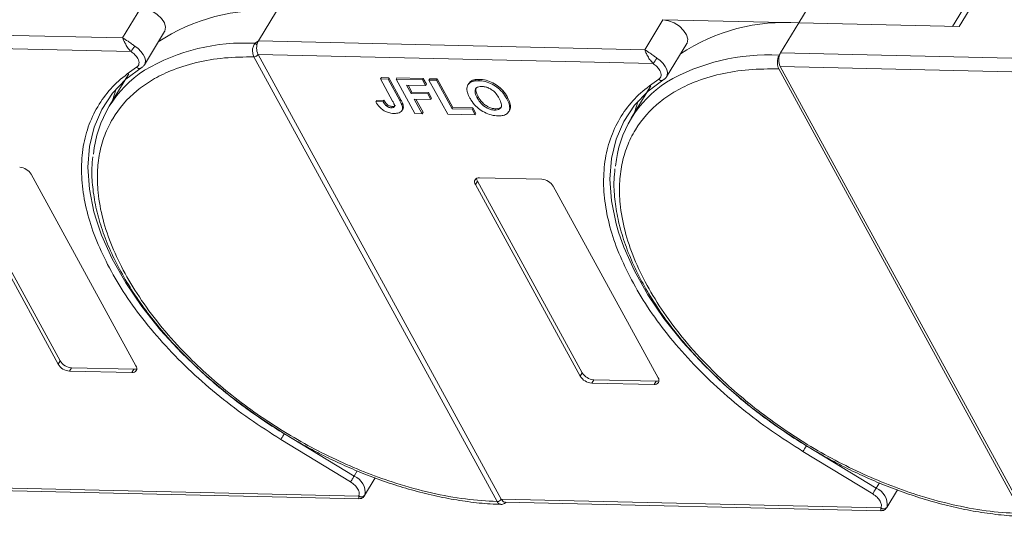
# Model space of a CAD drawing. Header units: millimetres. Extents: x 207 to 1682, y 260 to 1293.
# Tile 52 of 84: x 1095 to 1186, y 1139 to 1185. Entities that reach past the tile are written whole.
import ezdxf

# ---------------------------------------------------------------- set-up
doc = ezdxf.new("R2010")
doc.units = ezdxf.units.MM

msp = doc.modelspace()

# ---------------------------------------------------------------- linework, layer by layer
at = {"color": 7, "linetype": 'Continuous', "lineweight": 15}
for p, q in [((1168.466, 1187.674), (1166.598, 1184.605)), ((1182.423, 1186.99), (1180.774, 1184.279)), ((1181.369, 1184.266), (1183.049, 1187.028)), ((1105.952, 1185.996), (1104.272, 1183.234)), ((1116.791, 1182.947), (1118.471, 1185.709)), ((1154.079, 1184.892), (1152.398, 1182.13)), ((1166.598, 1184.605), (1154.079, 1184.892)), ((1164.917, 1181.842), (1166.598, 1184.605)), ((1166.598, 1184.605), (1181.369, 1184.266)), ((1104.272, 1183.234), (1068.664, 1184.051)), ((1106.278, 1180.751), (1108.146, 1183.82)), ((1068.636, 1182.807), (1105.046, 1181.971)), ((1116.492, 1182.735), (1116.791, 1182.947)), ((1152.398, 1182.13), (1116.791, 1182.947)), ((1154.405, 1179.647), (1156.272, 1182.716)), ((1164.787, 1181.628), (1164.917, 1181.842)), ((1190.389, 1181.258), (1164.917, 1181.842)), ((1116.381, 1181.492), (1116.38, 1181.494)), ((1138.797, 1140.52), (1116.381, 1181.492)), ((1116.762, 1181.703), (1153.173, 1180.867)), ((1116.763, 1181.701), (1139.179, 1140.729)), ((1104.841, 1179.915), (1103.029, 1176.938)), ((1105.946, 1180.435), (1105.924, 1180.427)), ((1106.074, 1180.547), (1106.036, 1180.497)), ((1106.304, 1180.797), (1106.278, 1180.751)), ((1187.175, 1139.409), (1164.758, 1180.383)), ((1164.889, 1180.598), (1187.306, 1139.623)), ((1164.889, 1180.598), (1190.024, 1180.022)), ((1128.12, 1179.575), (1128.045, 1179.452)), ((1129.162, 1177.412), (1128.045, 1179.452)), ((1128.045, 1179.452), (1128.736, 1179.436)), ((1128.12, 1179.575), (1128.811, 1179.559)), ((1128.811, 1179.559), (1128.736, 1179.436)), ((1128.736, 1179.436), (1129.823, 1177.449)), ((1128.811, 1179.559), (1129.898, 1177.572)), ((1129.548, 1179.542), (1129.473, 1179.419)), ((1129.473, 1179.419), (1131.913, 1179.363)), ((1131.197, 1176.267), (1129.473, 1179.419)), ((1129.548, 1179.542), (1131.988, 1179.486)), ((1131.988, 1179.486), (1131.913, 1179.363)), ((1131.913, 1179.363), (1132.201, 1178.838)), ((1131.988, 1179.486), (1132.275, 1178.961)), ((1132.587, 1179.472), (1132.512, 1179.349)), ((1134.236, 1176.197), (1132.512, 1179.349)), ((1132.512, 1179.349), (1133.203, 1179.333)), ((1132.587, 1179.472), (1133.277, 1179.456)), ((1133.277, 1179.456), (1133.203, 1179.333)), ((1133.203, 1179.333), (1134.64, 1176.707)), ((1133.277, 1179.456), (1134.714, 1176.83)), ((1136.179, 1179.037), (1136.104, 1178.914)), ((1136.475, 1179.301), (1136.4, 1179.178)), ((1137.164, 1179.407), (1137.089, 1179.284)), ((1154.072, 1179.33), (1154.051, 1179.322)), ((1154.201, 1179.443), (1154.162, 1179.393)), ((1154.43, 1179.693), (1154.405, 1179.647)), ((1132.201, 1178.838), (1130.451, 1178.878)), ((1130.451, 1178.878), (1130.871, 1178.11)), ((1130.595, 1178.875), (1130.946, 1178.233)), ((1130.946, 1178.233), (1130.871, 1178.11)), ((1130.871, 1178.11), (1132.391, 1178.075)), ((1130.946, 1178.233), (1132.465, 1178.198)), ((1132.275, 1178.961), (1132.201, 1178.838)), ((1132.465, 1178.198), (1132.391, 1178.075)), ((1132.465, 1178.198), (1132.753, 1177.673)), ((1152.967, 1178.811), (1151.156, 1175.834)), ((1127.68, 1177.47), (1127.606, 1177.347)), ((1128.274, 1177.372), (1127.606, 1177.347)), ((1127.68, 1177.47), (1128.349, 1177.494)), ((1128.349, 1177.494), (1128.274, 1177.372)), ((1129.898, 1177.572), (1129.823, 1177.449)), ((1132.678, 1177.55), (1131.158, 1177.585)), ((1131.158, 1177.585), (1131.888, 1176.251)), ((1131.302, 1177.582), (1131.963, 1176.374)), ((1132.391, 1178.075), (1132.678, 1177.55)), ((1132.753, 1177.673), (1132.678, 1177.55)), ((1136.965, 1177.693), (1137.039, 1177.816)), ((1139.759, 1177.747), (1139.685, 1177.624)), ((1128.657, 1177.1), (1128.582, 1176.977)), ((1129.122, 1176.918), (1129.047, 1176.795)), ((1130.024, 1176.531), (1130.099, 1176.654)), ((1130.147, 1176.974), (1130.073, 1176.852)), ((1131.888, 1176.251), (1131.197, 1176.267)), ((1131.888, 1176.251), (1131.963, 1176.374)), ((1134.714, 1176.83), (1134.64, 1176.707)), ((1134.64, 1176.707), (1136.481, 1176.665)), ((1134.714, 1176.83), (1136.556, 1176.787)), ((1136.556, 1176.787), (1136.481, 1176.665)), ((1136.481, 1176.665), (1136.769, 1176.139)), ((1136.556, 1176.787), (1136.843, 1176.262)), ((1136.769, 1176.139), (1136.843, 1176.262)), ((1138.654, 1176.699), (1138.579, 1176.577)), ((1139.857, 1176.427), (1139.931, 1176.55)), ((1136.769, 1176.139), (1134.236, 1176.197)), ((1098.32, 1153.181), (1088.664, 1170.832)), ((1088.85, 1171.139), (1098.507, 1153.488)), ((1095.847, 1170.667), (1105.503, 1153.016)), ((1136.977, 1170.034), (1136.79, 1169.727)), ((1136.977, 1170.034), (1146.634, 1152.384)), ((1137.164, 1170.341), (1142.91, 1170.209)), ((1146.447, 1152.077), (1136.79, 1169.727)), ((1143.973, 1169.563), (1153.63, 1151.912)), ((1098.507, 1153.488), (1098.32, 1153.181)), ((1099.57, 1152.841), (1099.383, 1152.534)), ((1099.57, 1152.841), (1105.317, 1152.709)), ((1105.317, 1152.709), (1105.13, 1152.402)), ((1105.13, 1152.402), (1099.383, 1152.534)), ((1146.634, 1152.384), (1146.447, 1152.077)), ((1147.697, 1151.737), (1147.51, 1151.43)), ((1153.257, 1151.298), (1147.51, 1151.43)), ((1147.697, 1151.737), (1153.443, 1151.605)), ((1153.443, 1151.605), (1153.257, 1151.298)), ((1125.606, 1142.853), (1119.18, 1146.763)), ((1125.287, 1142.329), (1118.861, 1146.239)), ((1173.732, 1141.749), (1167.306, 1145.659)), ((1173.414, 1141.225), (1166.988, 1145.135)), ((1125.901, 1143.339), (1125.606, 1142.853)), ((1126.58, 1141.069), (1127.566, 1142.689)), ((1126.039, 1141.029), (1091.053, 1141.832)), ((1174.028, 1142.235), (1173.732, 1141.749)), ((1091.406, 1141.566), (1126.051, 1140.771)), ((1174.707, 1139.965), (1175.693, 1141.585)), ((1138.798, 1140.518), (1138.797, 1140.52)), ((1174.165, 1139.925), (1139.179, 1140.728)), ((1139.533, 1140.462), (1174.178, 1139.667))]:
    msp.add_line(p, q, dxfattribs=at)
at = {"color": 7, "linetype": 'Continuous', "lineweight": 15, "flags": 128}
for points in [[(1105.952, 1185.996), (1106.454, 1185.918), (1106.977, 1185.712), (1107.463, 1185.401), (1107.861, 1185.019), (1108.128, 1184.606), (1108.235, 1184.207), (1108.17, 1183.865), (1108.146, 1183.82)], [(1154.079, 1184.892), (1154.581, 1184.813), (1155.103, 1184.608), (1155.59, 1184.297), (1155.987, 1183.914), (1156.254, 1183.501), (1156.361, 1183.102), (1156.297, 1182.76), (1156.272, 1182.716)], [(1105.386, 1182.482), (1105.698, 1182.248), (1105.964, 1181.984), (1106.17, 1181.705), (1106.306, 1181.423), (1106.366, 1181.154), (1106.346, 1180.91), (1106.304, 1180.797)], [(1153.512, 1181.378), (1153.825, 1181.144), (1154.091, 1180.88), (1154.297, 1180.6), (1154.433, 1180.319), (1154.493, 1180.05), (1154.472, 1179.806), (1154.43, 1179.693)], [(1101.858, 1166.439), (1101.632, 1167.22), (1101.207, 1169.311), (1101.066, 1171.321), (1101.211, 1173.226), (1101.642, 1175.008), (1102.352, 1176.648), (1103.335, 1178.128), (1104.58, 1179.432), (1106.074, 1180.547)], [(1149.984, 1165.335), (1149.759, 1166.116), (1149.333, 1168.207), (1149.193, 1170.216), (1149.338, 1172.122), (1149.768, 1173.904), (1150.478, 1175.544), (1151.461, 1177.023), (1152.706, 1178.328), (1154.201, 1179.443)], [(1103.67, 1178.525), (1103.328, 1177.476), (1103.306, 1177.394)], [(1151.796, 1177.421), (1151.455, 1176.372), (1151.433, 1176.289)], [(1119.18, 1146.763), (1116.603, 1148.437), (1114.149, 1150.25), (1111.843, 1152.181), (1109.709, 1154.211), (1107.77, 1156.319), (1106.047, 1158.481), (1104.557, 1160.676), (1103.316, 1162.879), (1102.338, 1165.068), (1101.858, 1166.439)], [(1167.306, 1145.659), (1164.73, 1147.333), (1162.276, 1149.145), (1159.97, 1151.077), (1157.836, 1153.107), (1155.897, 1155.214), (1154.173, 1157.377), (1152.683, 1159.571), (1151.443, 1161.775), (1150.464, 1163.964), (1149.984, 1165.335)], [(1118.861, 1146.239), (1118.89, 1146.287), (1118.926, 1146.345), (1118.966, 1146.411), (1119.009, 1146.482), (1119.054, 1146.556), (1119.098, 1146.629), (1119.141, 1146.699), (1119.18, 1146.763)], [(1166.988, 1145.135), (1167.017, 1145.183), (1167.052, 1145.241), (1167.092, 1145.307), (1167.136, 1145.378), (1167.18, 1145.452), (1167.225, 1145.525), (1167.267, 1145.595), (1167.306, 1145.659)], [(1125.287, 1142.329), (1125.316, 1142.377), (1125.352, 1142.436), (1125.392, 1142.502), (1125.435, 1142.573), (1125.48, 1142.646), (1125.524, 1142.719), (1125.567, 1142.789), (1125.606, 1142.853)], [(1173.414, 1141.225), (1173.443, 1141.273), (1173.478, 1141.331), (1173.518, 1141.397), (1173.562, 1141.468), (1173.606, 1141.542), (1173.651, 1141.615), (1173.693, 1141.685), (1173.732, 1141.749)]]:
    msp.add_lwpolyline(points, dxfattribs=at)
at = {"color": 7, "linetype": 'Continuous', "lineweight": 15}
for centre, radius, start, end in [((1117.168, 1168.403), 17.355, 85.6938, 123.62828), ((1165.295, 1167.299), 17.355, 85.6938, 123.62828), ((1115.515, 1164.545), 18.217, 86.92425, 120.4678), ((1116, 1182.057), 0.839, 38.60771, 54.0154), ((1098.837, 1186.466), 7.665, 324.10303, 328.68906), ((1166.104, 1181.193), 1.352, 151.28833, 206.07738), ((1116.369, 1181.969), 0.475, 271.27035, 325.90225), ((1116.37, 1181.966), 0.473, 271.29265, 326.07296), ((1146.963, 1185.362), 7.665, 324.10303, 328.68906), ((1163.684, 1163.31), 18.351, 86.55376, 120.3559), ((1111.857, 1171.567), 10.318, 122.73279, 174.66622), ((1105.825, 1180.788), 0.375, 225.62382, 285.36491), ((1159.986, 1170.461), 10.32, 122.70871, 174.6175), ((1153.951, 1179.684), 0.375, 225.62382, 285.36491), ((1094.691, 1169.964), 1.352, 31.28833, 86.07738), ((1137.094, 1169.963), 0.384, 79.47957, 217.89689), ((1137.459, 1170.321), 0.561, 182.97477, 210.78742), ((1142.818, 1168.86), 1.352, 31.28833, 86.07738), ((1099.476, 1153.883), 1.352, 211.28833, 266.07738), ((1099.663, 1154.19), 1.352, 211.28833, 266.07738), ((1105.2, 1152.78), 0.384, 259.47957, 37.89689), ((1105.35, 1153.269), 0.561, 266.58142, 294.38722), ((1147.603, 1152.779), 1.352, 211.28833, 266.07738), ((1147.789, 1153.086), 1.352, 211.28833, 266.07738), ((1153.327, 1151.676), 0.384, 259.47957, 37.89689), ((1153.477, 1152.165), 0.561, 266.58142, 294.38722), ((1125.01, 1141.352), 1.615, 351.72869, 68.36149), ((1126.275, 1141.378), 0.421, 235.82517, 322.2621), ((1173.137, 1140.248), 1.615, 351.72869, 68.36149), ((1138.786, 1140.993), 0.473, 271.29253, 326.07318), ((1138.787, 1140.99), 0.472, 271.31253, 326.24366), ((1174.402, 1140.273), 0.421, 235.82517, 322.2621)]:
    msp.add_arc(centre, radius, start, end, dxfattribs=at)
for points, knots in [([(1104.272, 1183.234), (1104.433, 1183.139), (1104.682, 1182.991), (1105.075, 1182.696), (1105.289, 1182.549), (1105.386, 1182.482)], [0, 0, 0, 0, 0.498413, 0.772928, 1, 1, 1, 1]), ([(1105.046, 1181.971), (1104.957, 1182.068), (1104.768, 1182.274), (1104.549, 1182.638), (1104.376, 1182.979), (1104.307, 1183.149), (1104.272, 1183.234)], [0, 0, 0, 0, 0.2343503, 0.4981953, 0.748869, 1, 1, 1, 1]), ([(1116.38, 1181.494), (1116.351, 1181.556), (1116.299, 1181.668), (1116.253, 1181.885), (1116.242, 1182.098), (1116.268, 1182.303), (1116.318, 1182.474), (1116.391, 1182.621), (1116.46, 1182.7), (1116.492, 1182.735)], [0, 0, 0, 0, 0.172016, 0.312756, 0.499599, 0.630391, 0.758026, 0.889228, 1, 1, 1, 1]), ([(1116.655, 1182.58), (1116.642, 1182.483), (1116.615, 1182.288), (1116.649, 1181.992), (1116.71, 1181.802), (1116.755, 1181.716), (1116.762, 1181.703)], [0, 0, 0, 0, 0.313335, 0.626691, 0.940048, 1, 1, 1, 1]), ([(1152.398, 1182.13), (1152.559, 1182.034), (1152.809, 1181.887), (1153.202, 1181.592), (1153.416, 1181.445), (1153.512, 1181.378)], [0, 0, 0, 0, 0.498413, 0.772928, 1, 1, 1, 1]), ([(1153.173, 1180.867), (1153.084, 1180.964), (1152.895, 1181.17), (1152.675, 1181.533), (1152.503, 1181.874), (1152.433, 1182.045), (1152.398, 1182.13)], [0, 0, 0, 0, 0.2343503, 0.4981953, 0.748869, 1, 1, 1, 1]), ([(1138.797, 1140.52), (1137.833, 1140.579), (1135.876, 1140.7), (1132.73, 1141.279), (1129.697, 1142.099), (1126.853, 1143.102), (1124.245, 1144.207), (1121.654, 1145.491), (1118.267, 1147.432), (1115.07, 1149.661), (1112.177, 1152.094), (1110, 1154.168), (1107.896, 1156.492), (1105.984, 1159.024), (1104.438, 1161.537), (1103.238, 1164.043), (1102.393, 1166.55), (1101.975, 1168.836), (1101.909, 1170.861), (1102.113, 1172.627), (1102.581, 1174.286), (1103.563, 1176.324), (1105.055, 1178.048), (1106.995, 1179.4), (1108.8, 1180.296), (1111.001, 1180.996), (1113.586, 1181.443), (1115.458, 1181.476), (1116.381, 1181.492)], [0, 0, 0, 0, 0.038862, 0.078912, 0.1200677, 0.1522272, 0.1843815, 0.2172151, 0.2500433, 0.3156185, 0.347778, 0.3799323, 0.4210926, 0.4611415, 0.5, 0.5388632, 0.578912, 0.6200677, 0.6522272, 0.6843815, 0.7172151, 0.7500433, 0.8156185, 0.847778, 0.8799323, 0.9210926, 0.9611404, 1, 1, 1, 1]), ([(1105.562, 1180.52), (1105.616, 1180.564), (1105.726, 1180.652), (1105.792, 1180.852), (1105.781, 1181.085), (1105.704, 1181.252), (1105.666, 1181.335)], [0, 0, 0, 0, 0.2455128, 0.5, 0.7544872, 1, 1, 1, 1]), ([(1105.924, 1180.426), (1106.004, 1180.476), (1106.166, 1180.577), (1106.263, 1180.735), (1106.311, 1180.814)], [0, 0, 0, 0, 0.495762, 1, 1, 1, 1]), ([(1116.762, 1181.703), (1116.762, 1181.702), (1116.762, 1181.702), (1116.763, 1181.702), (1116.763, 1181.702), (1116.763, 1181.701)], [0, 0, 0, 0, 0.384699, 0.69235, 1, 1, 1, 1]), ([(1164.758, 1180.383), (1164.723, 1180.461), (1164.654, 1180.616), (1164.615, 1180.911), (1164.632, 1181.209), (1164.696, 1181.458), (1164.761, 1181.579), (1164.787, 1181.628)], [0, 0, 0, 0, 0.2146939, 0.4293877, 0.6440816, 0.8587754, 1, 1, 1, 1]), ([(1102.889, 1162.347), (1102.492, 1163.172), (1101.7, 1164.822), (1100.938, 1167.246), (1100.504, 1169.611), (1100.437, 1171.888), (1100.748, 1174.042), (1101.433, 1176.02), (1102.479, 1177.771), (1103.829, 1179.303), (1104.984, 1180.115), (1105.562, 1180.52)], [0, 0, 0, 0, 0.109778, 0.219542, 0.32932, 0.441716, 0.554889, 0.668062, 0.780458, 0.890226, 1, 1, 1, 1]), ([(1187.175, 1139.409), (1186.21, 1139.46), (1184.25, 1139.564), (1181.092, 1140.122), (1178.042, 1140.927), (1175.179, 1141.921), (1172.549, 1143.021), (1169.936, 1144.304), (1166.517, 1146.247), (1163.289, 1148.486), (1160.367, 1150.932), (1158.17, 1153.018), (1156.047, 1155.357), (1154.12, 1157.905), (1152.564, 1160.433), (1151.358, 1162.953), (1150.511, 1165.476), (1150.096, 1167.776), (1150.038, 1169.813), (1150.252, 1171.588), (1150.734, 1173.254), (1151.741, 1175.298), (1153.265, 1177.021), (1155.24, 1178.365), (1157.075, 1179.251), (1159.311, 1179.935), (1161.931, 1180.36), (1163.825, 1180.376), (1164.758, 1180.383)], [0, 0, 0, 0, 0.038823, 0.07885, 0.119997, 0.152169, 0.184336, 0.217193, 0.250044, 0.315664, 0.347836, 0.380003, 0.421155, 0.461181, 0.5, 0.538824, 0.57885, 0.619997, 0.652169, 0.684336, 0.717193, 0.750044, 0.815664, 0.847836, 0.880003, 0.921155, 0.961179, 1, 1, 1, 1]), ([(1153.689, 1179.416), (1153.743, 1179.459), (1153.853, 1179.548), (1153.919, 1179.748), (1153.908, 1179.98), (1153.83, 1180.148), (1153.792, 1180.23)], [0, 0, 0, 0, 0.2455128, 0.5, 0.7544872, 1, 1, 1, 1]), ([(1136.007, 1178.485), (1136.009, 1178.56), (1136.013, 1178.709), (1136.105, 1178.95), (1136.248, 1179.105), (1136.384, 1179.17), (1136.4, 1179.178)], [0, 0, 0, 0, 0.250896, 0.502166, 0.940512, 1, 1, 1, 1]), ([(1136.183, 1179.034), (1136.251, 1179.126), (1136.328, 1179.231), (1136.459, 1179.293), (1136.475, 1179.301)], [0, 0, 0, 0, 0.8749054, 1, 1, 1, 1]), ([(1136.4, 1179.178), (1136.436, 1179.192), (1136.508, 1179.222), (1136.624, 1179.249), (1136.738, 1179.269), (1136.85, 1179.28), (1136.967, 1179.286), (1137.049, 1179.285), (1137.089, 1179.284)], [0, 0, 0, 0, 0.185429, 0.37219, 0.527708, 0.683877, 0.841678, 1, 1, 1, 1]), ([(1136.475, 1179.301), (1136.511, 1179.315), (1136.583, 1179.345), (1136.698, 1179.372), (1136.812, 1179.392), (1136.925, 1179.403), (1137.042, 1179.409), (1137.123, 1179.407), (1137.164, 1179.407)], [0, 0, 0, 0, 0.1854289, 0.3721896, 0.5277082, 0.6838775, 0.8416784, 1, 1, 1, 1]), ([(1137.089, 1179.284), (1137.187, 1179.279), (1137.482, 1179.264), (1138.019, 1179.13), (1138.631, 1178.813), (1139.182, 1178.36), (1139.501, 1177.948), (1139.649, 1177.687), (1139.685, 1177.624)], [0, 0, 0, 0, 0.101398, 0.306996, 0.506144, 0.685262, 0.924557, 1, 1, 1, 1]), ([(1137.164, 1179.407), (1137.261, 1179.402), (1137.556, 1179.387), (1138.093, 1179.253), (1138.706, 1178.936), (1139.257, 1178.483), (1139.575, 1178.071), (1139.724, 1177.81), (1139.759, 1177.747)], [0, 0, 0, 0, 0.101398, 0.306996, 0.506144, 0.685262, 0.924557, 1, 1, 1, 1]), ([(1151.015, 1161.243), (1150.619, 1162.068), (1149.827, 1163.717), (1149.065, 1166.142), (1148.63, 1168.507), (1148.564, 1170.784), (1148.875, 1172.937), (1149.56, 1174.915), (1150.605, 1176.666), (1151.955, 1178.199), (1153.111, 1179.01), (1153.689, 1179.416)], [0, 0, 0, 0, 0.109778, 0.219542, 0.32932, 0.441716, 0.554889, 0.668062, 0.780458, 0.890226, 1, 1, 1, 1]), ([(1154.05, 1179.322), (1154.13, 1179.372), (1154.292, 1179.472), (1154.389, 1179.63), (1154.438, 1179.71)], [0, 0, 0, 0, 0.495762, 1, 1, 1, 1]), ([(1136.285, 1177.688), (1136.263, 1177.73), (1136.217, 1177.814), (1136.157, 1177.944), (1136.101, 1178.078), (1136.054, 1178.216), (1136.02, 1178.353), (1136.012, 1178.441), (1136.007, 1178.485)], [0, 0, 0, 0, 0.15395, 0.308181, 0.478699, 0.649961, 0.824203, 1, 1, 1, 1]), ([(1136.965, 1177.693), (1136.921, 1177.777), (1136.812, 1177.989), (1136.732, 1178.289), (1136.794, 1178.545), (1136.963, 1178.7), (1137.182, 1178.757), (1137.334, 1178.758), (1137.385, 1178.759)], [0, 0, 0, 0, 0.1586166, 0.4008637, 0.5730594, 0.7454856, 0.9129852, 1, 1, 1, 1]), ([(1137.039, 1177.816), (1136.996, 1177.9), (1136.885, 1178.113), (1136.819, 1178.403), (1136.833, 1178.607), (1136.89, 1178.659), (1136.892, 1178.66)], [0, 0, 0, 0, 0.274858, 0.694634, 0.993023, 1, 1, 1, 1]), ([(1137.385, 1178.759), (1137.485, 1178.751), (1137.685, 1178.736), (1138.019, 1178.623), (1138.341, 1178.437), (1138.671, 1178.142), (1138.864, 1177.87), (1138.966, 1177.69), (1138.986, 1177.655)], [0, 0, 0, 0, 0.160292, 0.321922, 0.490761, 0.657569, 0.933883, 1, 1, 1, 1]), ([(1129.29, 1176.271), (1129.192, 1176.277), (1128.969, 1176.29), (1128.589, 1176.399), (1128.219, 1176.61), (1127.861, 1176.934), (1127.706, 1177.185), (1127.606, 1177.347)], [0, 0, 0, 0, 0.155292, 0.353145, 0.543243, 0.704067, 1, 1, 1, 1]), ([(1128.582, 1176.977), (1128.556, 1177.001), (1128.503, 1177.049), (1128.443, 1177.121), (1128.393, 1177.188), (1128.351, 1177.249), (1128.311, 1177.31), (1128.287, 1177.351), (1128.274, 1177.372)], [0, 0, 0, 0, 0.1938055, 0.3931273, 0.5440688, 0.6954121, 0.8476129, 1, 1, 1, 1]), ([(1128.349, 1177.494), (1128.362, 1177.473), (1128.387, 1177.431), (1128.429, 1177.367), (1128.475, 1177.3), (1128.527, 1177.233), (1128.585, 1177.164), (1128.633, 1177.122), (1128.657, 1177.1)], [0, 0, 0, 0, 0.155996, 0.312125, 0.480895, 0.650212, 0.823248, 1, 1, 1, 1]), ([(1129.162, 1177.412), (1129.206, 1177.328), (1129.282, 1177.182), (1129.343, 1177.007), (1129.339, 1176.896), (1129.288, 1176.837), (1129.191, 1176.798), (1129.102, 1176.796), (1129.047, 1176.795)], [0, 0, 0, 0, 0.292027, 0.504854, 0.613905, 0.723685, 0.829816, 1, 1, 1, 1]), ([(1129.823, 1177.449), (1129.846, 1177.407), (1129.891, 1177.323), (1129.946, 1177.21), (1129.991, 1177.11), (1130.024, 1177.023), (1130.055, 1176.936), (1130.067, 1176.88), (1130.073, 1176.852)], [0, 0, 0, 0, 0.2082698, 0.416707, 0.5614806, 0.7065734, 0.8528245, 1, 1, 1, 1]), ([(1129.898, 1177.572), (1129.92, 1177.53), (1129.965, 1177.446), (1130.021, 1177.333), (1130.066, 1177.233), (1130.099, 1177.146), (1130.13, 1177.059), (1130.142, 1177.003), (1130.147, 1176.974)], [0, 0, 0, 0, 0.2082698, 0.416707, 0.5614806, 0.7065734, 0.8528245, 1, 1, 1, 1]), ([(1138.868, 1176.051), (1138.771, 1176.056), (1138.476, 1176.071), (1137.936, 1176.202), (1137.321, 1176.521), (1136.771, 1176.975), (1136.461, 1177.379), (1136.317, 1177.632), (1136.285, 1177.688)], [0, 0, 0, 0, 0.102171, 0.30922, 0.51365, 0.692275, 0.932413, 1, 1, 1, 1]), ([(1138.579, 1176.577), (1138.479, 1176.585), (1138.279, 1176.601), (1137.943, 1176.721), (1137.607, 1176.916), (1137.258, 1177.231), (1137.07, 1177.504), (1136.975, 1177.675), (1136.965, 1177.693)], [0, 0, 0, 0, 0.15971, 0.320429, 0.491074, 0.67705, 0.96629, 1, 1, 1, 1]), ([(1138.654, 1176.699), (1138.554, 1176.707), (1138.353, 1176.723), (1138.018, 1176.844), (1137.682, 1177.039), (1137.333, 1177.354), (1137.145, 1177.627), (1137.049, 1177.798), (1137.039, 1177.816)], [0, 0, 0, 0, 0.15971, 0.320429, 0.491074, 0.67705, 0.96629, 1, 1, 1, 1]), ([(1138.986, 1177.655), (1139.029, 1177.571), (1139.15, 1177.335), (1139.229, 1177.008), (1139.125, 1176.749), (1138.934, 1176.61), (1138.725, 1176.577), (1138.602, 1176.577), (1138.579, 1176.577)], [0, 0, 0, 0, 0.15859, 0.447239, 0.620381, 0.793575, 0.961295, 1, 1, 1, 1]), ([(1139.685, 1177.624), (1139.728, 1177.54), (1139.859, 1177.287), (1139.978, 1176.886), (1139.925, 1176.475), (1139.674, 1176.19), (1139.292, 1176.059), (1138.996, 1176.053), (1138.868, 1176.051)], [0, 0, 0, 0, 0.101888, 0.307343, 0.492963, 0.678647, 0.860791, 1, 1, 1, 1]), ([(1139.759, 1177.747), (1139.803, 1177.663), (1139.936, 1177.409), (1140.041, 1177.016), (1140.039, 1176.687), (1139.934, 1176.578), (1139.917, 1176.56)], [0, 0, 0, 0, 0.192169, 0.579672, 0.929764, 1, 1, 1, 1]), ([(1129.047, 1176.795), (1129.017, 1176.797), (1128.955, 1176.8), (1128.865, 1176.822), (1128.782, 1176.852), (1128.711, 1176.888), (1128.644, 1176.93), (1128.603, 1176.961), (1128.582, 1176.977)], [0, 0, 0, 0, 0.202387, 0.410907, 0.557829, 0.709472, 0.853224, 1, 1, 1, 1]), ([(1128.657, 1177.1), (1128.705, 1177.065), (1128.795, 1176.998), (1128.948, 1176.939), (1129.054, 1176.921), (1129.11, 1176.919), (1129.122, 1176.918)], [0, 0, 0, 0, 0.330398, 0.624767, 0.917361, 1, 1, 1, 1]), ([(1129.122, 1176.918), (1129.182, 1176.92), (1129.279, 1176.923), (1129.373, 1176.965), (1129.392, 1177.006), (1129.4, 1177.023)], [0, 0, 0, 0, 0.495374, 0.790754, 1, 1, 1, 1]), ([(1130.073, 1176.852), (1130.077, 1176.774), (1130.085, 1176.619), (1129.971, 1176.433), (1129.723, 1176.284), (1129.453, 1176.276), (1129.29, 1176.271)], [0, 0, 0, 0, 0.20646, 0.413515, 0.645211, 1, 1, 1, 1]), ([(1130.147, 1176.974), (1130.155, 1176.895), (1130.167, 1176.775), (1130.108, 1176.689), (1130.088, 1176.661)], [0, 0, 0, 0, 0.6631606, 1, 1, 1, 1]), ([(1139.199, 1176.926), (1139.194, 1176.911), (1139.164, 1176.826), (1139.003, 1176.736), (1138.8, 1176.699), (1138.677, 1176.699), (1138.654, 1176.699)], [0, 0, 0, 0, 0.084934, 0.502415, 0.906703, 1, 1, 1, 1]), ([(1101.53, 1172.277), (1101.493, 1171.94), (1101.393, 1171.037), (1101.484, 1169.484), (1101.775, 1167.646), (1102.293, 1165.763), (1103.02, 1163.855), (1103.95, 1161.938), (1105.071, 1160.028), (1106.37, 1158.141), (1107.832, 1156.296), (1109.432, 1154.513), (1111.132, 1152.826), (1112.873, 1151.273), (1114.475, 1149.978), (1115.958, 1148.874), (1117.459, 1147.827), (1118.562, 1147.137), (1119.172, 1146.756)], [0, 0, 0, 0, 0.04157, 0.111425, 0.181343, 0.251234, 0.321027, 0.390661, 0.460062, 0.529153, 0.597797, 0.665722, 0.732344, 0.796145, 0.855223, 0.897404, 0.943271, 1, 1, 1, 1]), ([(1149.658, 1171.181), (1149.62, 1170.841), (1149.52, 1169.935), (1149.611, 1168.38), (1149.901, 1166.541), (1150.42, 1164.658), (1151.147, 1162.751), (1152.076, 1160.834), (1153.198, 1158.924), (1154.497, 1157.037), (1155.958, 1155.191), (1157.558, 1153.409), (1159.258, 1151.721), (1160.999, 1150.169), (1162.601, 1148.874), (1164.085, 1147.769), (1165.586, 1146.722), (1166.689, 1146.033), (1167.299, 1145.651)], [0, 0, 0, 0, 0.041894, 0.111725, 0.18162, 0.251488, 0.321257, 0.390867, 0.460244, 0.529313, 0.597933, 0.665835, 0.732435, 0.796214, 0.855272, 0.897439, 0.94329, 1, 1, 1, 1]), ([(1118.861, 1146.239), (1117.886, 1146.858), (1115.935, 1148.096), (1113.177, 1150.192), (1110.579, 1152.444), (1108.195, 1154.843), (1106.089, 1157.329), (1104.279, 1159.844), (1103.348, 1161.519), (1102.889, 1162.347)], [0, 0, 0, 0, 0.140647, 0.281304, 0.425319, 0.570331, 0.715342, 0.859358, 1, 1, 1, 1]), ([(1166.988, 1145.135), (1166.012, 1145.754), (1164.062, 1146.991), (1161.303, 1149.088), (1158.706, 1151.34), (1156.321, 1153.739), (1154.216, 1156.225), (1152.406, 1158.74), (1151.475, 1160.415), (1151.015, 1161.243)], [0, 0, 0, 0, 0.140647, 0.281304, 0.425319, 0.570331, 0.715342, 0.859358, 1, 1, 1, 1]), ([(1119.172, 1146.756), (1120.02, 1146.258), (1121.209, 1145.56), (1123.009, 1144.636), (1124.553, 1143.899), (1126.407, 1143.108), (1128.356, 1142.375), (1130.39, 1141.718), (1132.466, 1141.164), (1134.558, 1140.725), (1136.634, 1140.426), (1138.17, 1140.274), (1138.985, 1140.268), (1139.143, 1140.267)], [0, 0, 0, 0, 0.130517, 0.183018, 0.269988, 0.35985, 0.455797, 0.555409, 0.657717, 0.761961, 0.867622, 0.974343, 1, 1, 1, 1]), ([(1167.299, 1145.651), (1168.147, 1145.154), (1169.336, 1144.456), (1171.136, 1143.532), (1172.68, 1142.795), (1174.534, 1142.004), (1176.483, 1141.27), (1178.516, 1140.614), (1180.593, 1140.06), (1182.685, 1139.621), (1184.761, 1139.321), (1186.382, 1139.165), (1187.279, 1139.161), (1187.52, 1139.16)], [0, 0, 0, 0, 0.1287816, 0.1805843, 0.2663985, 0.355065, 0.4497361, 0.548024, 0.6489718, 0.7518293, 0.8560851, 0.9613879, 1, 1, 1, 1]), ([(1126.052, 1140.772), (1126.053, 1140.779), (1126.054, 1140.794), (1126.044, 1140.954), (1126.039, 1141.029)], [0, 0, 0, 0, 0.529586, 1, 1, 1, 1]), ([(1126.053, 1140.771), (1126.131, 1140.778), (1126.261, 1140.789), (1126.447, 1140.895), (1126.528, 1141), (1126.571, 1141.055)], [0, 0, 0, 0, 0.411574, 0.687573, 1, 1, 1, 1]), ([(1139.142, 1140.257), (1139.096, 1140.265), (1139.011, 1140.279), (1138.893, 1140.371), (1138.831, 1140.466), (1138.798, 1140.518)], [0, 0, 0, 0, 0.3517077, 0.6434286, 1, 1, 1, 1]), ([(1139.15, 1140.254), (1139.205, 1140.257), (1139.311, 1140.264), (1139.48, 1140.335), (1139.582, 1140.414), (1139.641, 1140.459)], [0, 0, 0, 0, 0.313627, 0.602894, 1, 1, 1, 1]), ([(1139.179, 1140.729), (1139.179, 1140.729), (1139.179, 1140.729), (1139.179, 1140.728), (1139.179, 1140.728), (1139.179, 1140.728)], [0, 0, 0, 0, 0.384666, 0.692333, 1, 1, 1, 1]), ([(1139.179, 1140.728), (1139.222, 1140.665), (1139.308, 1140.539), (1139.438, 1140.46), (1139.514, 1140.47), (1139.532, 1140.473)], [0, 0, 0, 0, 0.42964, 0.85928, 1, 1, 1, 1]), ([(1174.179, 1139.667), (1174.179, 1139.675), (1174.18, 1139.689), (1174.17, 1139.85), (1174.165, 1139.925)], [0, 0, 0, 0, 0.529586, 1, 1, 1, 1]), ([(1174.18, 1139.667), (1174.258, 1139.673), (1174.387, 1139.684), (1174.574, 1139.791), (1174.655, 1139.895), (1174.698, 1139.951)], [0, 0, 0, 0, 0.411574, 0.687573, 1, 1, 1, 1])]:
    msp.add_open_spline(points, degree=3, knots=knots, dxfattribs=at)
for points in [[(1116.791, 1182.947), (1116.762, 1182.893), (1116.703, 1182.784), (1116.671, 1182.648), (1116.655, 1182.58)], [(1105.666, 1181.335), (1105.589, 1181.451), (1105.437, 1181.684), (1105.177, 1181.876), (1105.046, 1181.971)], [(1153.792, 1180.23), (1153.716, 1180.347), (1153.564, 1180.58), (1153.303, 1180.771), (1153.173, 1180.867)], [(1125.968, 1141.653), (1125.885, 1141.779), (1125.719, 1142.03), (1125.431, 1142.23), (1125.287, 1142.329)], [(1126.039, 1141.029), (1126.066, 1141.121), (1126.121, 1141.306), (1126.019, 1141.538), (1125.968, 1141.653)], [(1174.095, 1140.549), (1174.012, 1140.675), (1173.845, 1140.926), (1173.558, 1141.125), (1173.414, 1141.225)], [(1174.165, 1139.925), (1174.193, 1140.017), (1174.248, 1140.201), (1174.146, 1140.433), (1174.095, 1140.549)]]:
    msp.add_open_spline(points, degree=3, dxfattribs=at)

doc.saveas('drawing.dxf')
